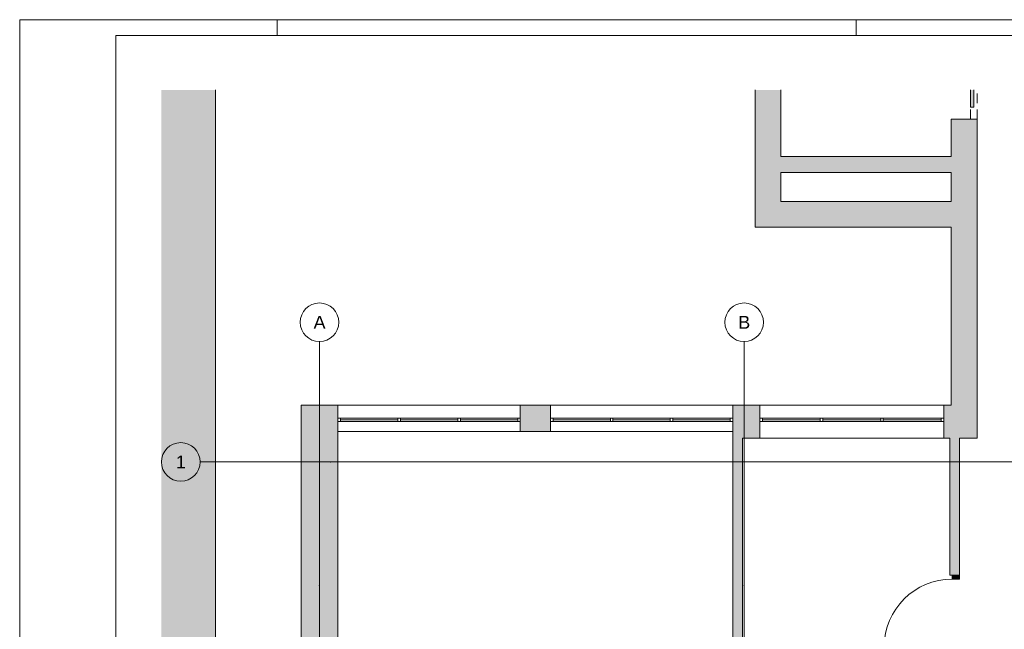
# Paper-space layout 'A-33 RZUT - PIĘTRO 3' of a CAD drawing. Header units: millimetres. Extents: x 0 to 800, y 0 to 550.
# Tile 5 of 14: x 0 to 306, y 361 to 550. Entities that reach past the tile are written whole.
import ezdxf
from ezdxf.xclip import XClip

# ---------------------------------------------------------------- set-up
doc = ezdxf.new("R2010")
doc.units = ezdxf.units.MM
doc.header["$MEASUREMENT"] = 0
doc.header["$XCLIPFRAME"] = 0
for name, pattern in [('DASHDOTX2', [1000, 500, -250, 0, -250]), ('Przer. długie kreski', [2.5, 1.5, -1]), ('PRZERYWANA_DU_A', [550, 350, -200])]:
    doc.linetypes.add(name, pattern=pattern)
for name, color, linetype, lineweight in [('0_Nr_pióra__2', 8, 'Continuous', 13), ('A_Arkusz_Nr_pióra__1', 7, 'Continuous', 20), ('A_winda_Nr_pióra__1', 7, 'Continuous', 20), ('A_ściany_Nr_pióra__1', 7, 'Continuous', 20), ('Drzwi Archicad_Nr_pióra__1', 7, 'Continuous', 20)]:
    doc.layers.add(name, color=color, linetype=linetype, lineweight=lineweight)
for name, color, linetype, lineweight, true_color in [('A_Arkusz_Nr_pióra__237', 7, 'Continuous', 5, 0x343434), ('A_osie_Nr_pióra__16', 7, 'Continuous', 5, 0x0f0f0f), ('A_osie_Nr_pióra__76', 7, 'Continuous', 5, 0x2d2d2d), ('A_ściany_Nr_pióra__19', 7, 'Continuous', 5, 0x191919), ('Okna Archicada_Nr_pióra__19', 7, 'Continuous', 5, 0x191919)]:
    doc.layers.add(name, color=color, linetype=linetype, lineweight=lineweight, true_color=true_color)
for name, color, linetype in [('A_podrys', 7, 'Continuous'), ('A_winda', 7, 'Continuous'), ('A_ściany', 7, 'Continuous'), ('Drzwi Archicad', 7, 'Continuous')]:
    doc.layers.add(name, color=color, linetype=linetype)
doc.styles.add('STYL_AUTOMATYCZNY_1', font='arial.ttf')

# ---------------------------------------------------------------- blocks, each defined once
blk = doc.blocks.new('Rysunek_1_1', base_point=(-3193.41, -647.6))
at = {"linetype": 'Continuous', "lineweight": 0, "true_color": 0x484848}
blk.add_hatch(color=251, dxfattribs=at).paths.add_polyline_path([(44.07, 110.55), (60.84, 110.55), (60.84, 528.17), (44.07, 528.17)])
at = {"layer": 'A_winda', "linetype": 'Continuous', "lineweight": 0, "true_color": 0xfdfdfd}
blk.add_hatch(color=7, dxfattribs=at).paths.add_polyline_path([(296.56, 528.17), (295.56, 528.17), (295.56, 522.78), (296.56, 522.78)])
at = {"layer": 'A_ściany', "linetype": 'Continuous', "lineweight": 0, "true_color": 0x000000}
for points in [[(228.56, 528.17), (228.56, 485.5), (236.56, 493.5), (236.56, 528.17)], [(289.56, 430.17), (297.56, 419.93), (297.56, 519.1), (289.56, 519.1)], [(236.56, 502.5), (289.56, 502.5), (289.56, 507.5), (236.56, 507.5)], [(228.56, 485.5), (289.56, 485.5), (289.56, 493.5), (236.56, 493.5)], [(98.93, 430.17), (87.52, 430.17), (98.93, 422.07)], [(87.52, 430.17), (87.52, 306.07), (98.93, 306.07), (98.93, 422.07)], [(164.99, 422.07), (164.99, 430.17), (155.59, 430.17), (155.59, 422.07)], [(221.65, 430.17), (221.65, 419.93), (230.09, 419.93), (230.09, 430.17)], [(287.21, 430.17), (287.21, 419.93), (297.56, 419.93), (289.56, 430.17)], [(221.65, 419.93), (221.65, 323.65), (224.65, 320.65), (224.65, 419.93)], [(289.11, 419.93), (289.11, 377.35), (292.11, 377.35), (292.11, 419.93)]]:
    blk.add_hatch(color=18, dxfattribs=at).paths.add_polyline_path(points)
at = {"layer": 'Drzwi Archicad', "linetype": 'Continuous', "lineweight": 0, "true_color": 0xfdfdfd}
blk.add_hatch(color=7, dxfattribs=at).paths.add_polyline_path([(292.11, 377.35), (289.81, 377.35), (289.81, 376.15), (292.11, 376.15)])
at = {"layer": '0_Nr_pióra__2', "color": 8, "linetype": 'PRZERYWANA_DU_A', "lineweight": 13, "ltscale": 2, "flags": 128}
blk.add_lwpolyline([(60.84, 528.17), (60.84, 110.55)], dxfattribs=at)
at = {"layer": 'A_osie_Nr_pióra__16', "color": 250, "linetype": 'DASHDOTX2', "lineweight": 5, "ltscale": 2, "true_color": 0x0f0f0f}
for p, q in [((93.18, 374.19), (93.18, 449.96)), ((225.18, 374.19), (225.18, 449.96)), ((96.57, 412.55), (56.07, 412.55)), ((544.97, 412.55), (96.57, 412.55)), ((96.57, 412.55), (96.57, 412.55)), ((93.18, 374.19), (93.18, 110.55)), ((225.18, 374.19), (225.18, 110.55))]:
    blk.add_line(p, q, dxfattribs=at)
for p in [(96.57, 412.55), (93.18, 374.19), (93.18, 374.19), (225.18, 374.19), (225.18, 374.19)]:
    blk.add_point(p, dxfattribs=at)
at = {"layer": 'A_osie_Nr_pióra__76', "color": 250, "linetype": 'Continuous', "lineweight": 5, "ltscale": 2, "true_color": 0x2d2d2d}
for centre in [(93.18, 455.96), (225.18, 455.96), (50.07, 412.55)]:
    blk.add_circle(centre, 6, dxfattribs=at)
at = {"layer": 'A_winda_Nr_pióra__1', "color": 7, "linetype": 'Przer. długie kreski', "lineweight": 20, "ltscale": 2}
for p, q in [((295.56, 519.1), (295.56, 528.17)), ((297.56, 519.1), (297.56, 528.17))]:
    blk.add_line(p, q, dxfattribs=at)
at = {"layer": 'A_winda_Nr_pióra__1', "color": 7, "linetype": 'Continuous', "lineweight": 20, "ltscale": 2, "flags": 128}
blk.add_lwpolyline([(296.56, 528.17), (296.56, 522.78), (295.56, 522.78), (295.56, 528.17)], dxfattribs=at)
at = {"layer": 'A_ściany_Nr_pióra__1', "color": 7, "linetype": 'Continuous', "lineweight": 20, "ltscale": 2}
for p, q in [((289.56, 519.1), (297.56, 519.1)), ((98.93, 430.17), (98.93, 422.07)), ((155.59, 430.17), (155.59, 422.07)), ((164.99, 430.17), (164.99, 422.07)), ((230.09, 419.93), (230.09, 430.17)), ((287.21, 419.93), (287.21, 430.17)), ((289.11, 377.35), (289.11, 378.09)), ((289.81, 377.35), (289.11, 377.35)), ((292.11, 377.35), (289.81, 377.35)), ((292.11, 377.35), (292.11, 378.29))]:
    blk.add_line(p, q, dxfattribs=at)
at = {"layer": 'A_ściany_Nr_pióra__1', "color": 7, "linetype": 'Continuous', "lineweight": 20, "ltscale": 2, "flags": 128}
for points in [[(228.56, 528.17), (228.56, 485.5)], [(236.56, 507.5), (236.56, 528.17)], [(289.56, 519.1), (289.56, 507.5)], [(297.56, 419.93), (297.56, 519.1)], [(289.56, 507.5), (236.56, 507.5)], [(236.56, 493.5), (236.56, 502.5)], [(236.56, 502.5), (289.56, 502.5)], [(289.56, 502.5), (289.56, 493.5)], [(289.56, 493.5), (236.56, 493.5)], [(228.56, 485.5), (289.56, 485.5)], [(289.56, 485.5), (289.56, 430.17)], [(98.93, 430.17), (87.52, 430.17)], [(87.52, 430.17), (87.52, 306.07)], [(164.99, 430.17), (155.59, 430.17)], [(221.65, 422.07), (221.65, 430.17)], [(230.09, 430.17), (221.65, 430.17)], [(289.56, 430.17), (287.21, 430.17)], [(98.93, 323.65), (98.93, 422.07)], [(155.59, 422.07), (164.99, 422.07)], [(221.65, 422.07), (221.65, 419.93)], [(221.65, 419.93), (221.65, 323.65)], [(224.65, 419.93), (230.09, 419.93)], [(224.65, 320.65), (224.65, 419.93)], [(287.21, 419.93), (289.11, 419.93)], [(289.11, 419.93), (289.11, 377.35)], [(292.11, 377.35), (292.11, 419.93)], [(292.11, 419.93), (297.56, 419.93)]]:
    blk.add_lwpolyline(points, dxfattribs=at)
at = {"layer": 'A_ściany_Nr_pióra__19', "color": 250, "linetype": 'Continuous', "lineweight": 5, "ltscale": 2, "true_color": 0x191919}
for p, q in [((155.59, 430.17), (98.93, 430.17)), ((221.65, 430.17), (164.99, 430.17)), ((287.21, 430.17), (230.09, 430.17)), ((98.93, 422.07), (155.59, 422.07)), ((164.99, 422.07), (221.65, 422.07)), ((230.09, 419.93), (287.21, 419.93))]:
    blk.add_line(p, q, dxfattribs=at)
at = {"layer": 'Drzwi Archicad_Nr_pióra__1', "color": 7, "linetype": 'Continuous', "lineweight": 20, "ltscale": 2}
for p, q in [((289.56, 519.1), (297.56, 519.1)), ((289.11, 377.35), (289.11, 378.09)), ((289.11, 377.35), (289.11, 378.09)), ((289.81, 377.35), (289.11, 377.35)), ((289.81, 377.35), (289.11, 377.35)), ((289.81, 376.15), (289.81, 377.35)), ((289.81, 377.35), (292.11, 377.35)), ((292.11, 377.35), (289.81, 377.35)), ((292.11, 377.35), (289.81, 377.35)), ((292.11, 377.35), (292.11, 378.29)), ((292.11, 377.35), (292.11, 378.29)), ((292.11, 377.35), (292.11, 376.15)), ((292.11, 376.15), (289.81, 376.15))]:
    blk.add_line(p, q, dxfattribs=at)
blk.add_arc((289.81, 355.05), 21.1, 90, 180, dxfattribs=at)
at = {"layer": 'Okna Archicada_Nr_pióra__19', "color": 250, "linetype": 'Continuous', "lineweight": 5, "ltscale": 2, "true_color": 0x191919}
for p, q in [((155.59, 426.17), (98.93, 426.17)), ((98.93, 426.17), (98.93, 425.17)), ((99.73, 426.17), (99.73, 425.17)), ((99.73, 425.67), (117.55, 425.67)), ((117.55, 426.17), (117.55, 425.17)), ((118.35, 426.17), (118.35, 425.17)), ((118.35, 425.67), (136.17, 425.67)), ((136.17, 426.17), (136.17, 425.17)), ((136.97, 426.17), (136.97, 425.17)), ((136.97, 425.67), (154.79, 425.67)), ((154.79, 426.17), (154.79, 425.17)), ((155.59, 425.17), (155.59, 426.17)), ((221.65, 426.17), (164.99, 426.17)), ((164.99, 426.17), (164.99, 425.17)), ((165.79, 426.17), (165.79, 425.17)), ((165.79, 425.67), (183.61, 425.67)), ((183.61, 426.17), (183.61, 425.17)), ((184.41, 426.17), (184.41, 425.17)), ((184.41, 425.67), (202.23, 425.67)), ((202.23, 426.17), (202.23, 425.17)), ((203.03, 426.17), (203.03, 425.17)), ((203.03, 425.67), (220.85, 425.67)), ((220.85, 426.17), (220.85, 425.17)), ((221.65, 425.17), (221.65, 426.17)), ((230.09, 425.17), (230.09, 426.17)), ((230.09, 426.17), (287.21, 426.17)), ((230.89, 426.17), (230.89, 425.17)), ((248.86, 425.67), (230.89, 425.67)), ((248.86, 426.17), (248.86, 425.17)), ((249.66, 426.17), (249.66, 425.17)), ((267.64, 425.67), (249.66, 425.67)), ((267.64, 426.17), (267.64, 425.17)), ((268.44, 426.17), (268.44, 425.17)), ((286.41, 425.67), (268.44, 425.67)), ((286.41, 426.17), (286.41, 425.17)), ((287.21, 426.17), (287.21, 425.17)), ((98.93, 425.17), (155.59, 425.17)), ((164.99, 425.17), (221.65, 425.17)), ((287.21, 425.17), (230.09, 425.17))]:
    blk.add_line(p, q, dxfattribs=at)
at = {"layer": 'A_osie_Nr_pióra__76', "color": 250, "linetype": 'Continuous', "lineweight": 5, "true_color": 0x2d2d2d, "char_height": 4, "attachment_point": 1, "style": 'STYL_AUTOMATYCZNY_1'}
for s, insert in [('\\A1;{\\pql;\\pt0;\\fArial|b0|i0|c238|p0;\\W1.000000;A}', (91.35, 457.96)), ('\\A1;{\\pql;\\pt0;\\fArial|b0|i0|c238|p0;\\W1.000000;B}', (223.35, 457.96)), ('\\A1;{\\pql;\\pt0;\\fArial|b0|i0|c238|p0;\\W1.000000;1}', (48.54, 414.55))]:
    blk.add_mtext(s, dxfattribs=dict(at, insert=insert))

psp = doc.layouts.new('A-33 RZUT - PIĘTRO 3')

# ---------------------------------------------------------------- linework, layer by layer
at = {"layer": 'A_Arkusz_Nr_pióra__1', "color": 7, "linetype": 'Continuous', "lineweight": 20}
for p, q in [((795.1, 545.1), (29.9, 545.1)), ((29.9, 545.1), (29.9, 4.9))]:
    psp.add_line(p, q, dxfattribs=at)
at = {"layer": 'A_Arkusz_Nr_pióra__1', "color": 7, "linetype": 'Continuous', "lineweight": 20, "flags": 128}
psp.add_lwpolyline([(0, 550), (800, 550), (800, 0), (0, 0)], close=True, dxfattribs=at)
at = {"layer": 'A_Arkusz_Nr_pióra__237', "color": 250, "linetype": 'Continuous', "lineweight": 5, "true_color": 0x343434}
for p, q in [((80, 545.1), (80, 550)), ((260, 545.1), (260, 550))]:
    psp.add_line(p, q, dxfattribs=at)

# ---------------------------------------------------------------- block references
at = {"layer": 'A_podrys', "color": 37, "linetype": 'Continuous', "lineweight": 5, "true_color": 0x656532}
ref = psp.add_blockref('Rysunek_1_1', (-3193.41, -647.6), dxfattribs=at)
XClip(ref).set_block_clipping_path([(44.069637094, 110.5468323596), (544.9695795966, 528.1668323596)])

doc.saveas('drawing.dxf')
